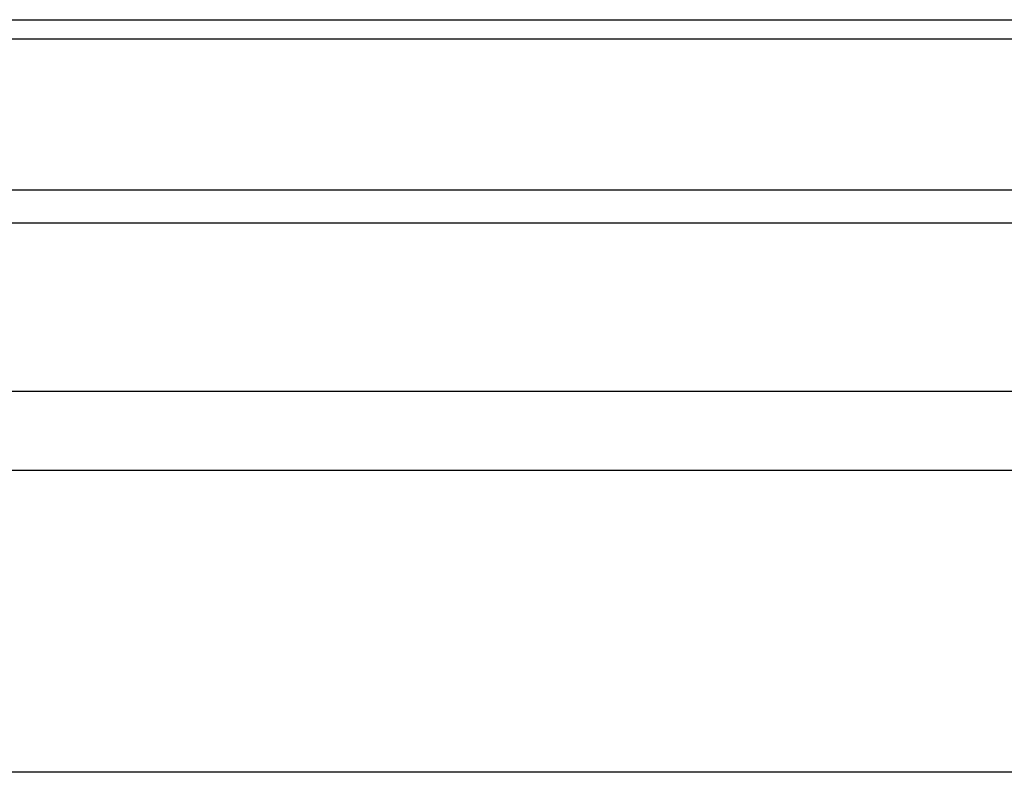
# Model space of a CAD drawing. Header units: inches. Extents: x 0 to 82.5, y 0 to 53.4.
# Tile 54 of 128: x 22.7 to 23.2, y 51 to 51.4. Entities that reach past the tile are written whole.
import ezdxf

# ---------------------------------------------------------------- set-up
doc = ezdxf.new("R2010")
doc.units = ezdxf.units.IN
doc.header["$LTSCALE"] = 4.538835
doc.header["$MEASUREMENT"] = 0
doc.layers.add('DOOR_ASSEMBLY', color=7, linetype='CONTINUOUS')

msp = doc.modelspace()

# ---------------------------------------------------------------- linework, layer by layer
at = {"layer": 'DOOR_ASSEMBLY', "color": 7, "linetype": 'Continuous'}
for p, q in [((22.34365, 51.3941), (23.81474, 51.3941)), ((22.3505, 51.3844), (23.80789, 51.3844)), ((22.59395, 51.30789), (23.56499, 51.30789)), ((22.59395, 51.29114), (23.56513, 51.29114)), ((23.56513, 51.20567), (22.59395, 51.20567))]:
    msp.add_line(p, q, dxfattribs=at)
at = {"layer": 'DOOR_ASSEMBLY', "color": 3, "linetype": 'Continuous'}
for p, q in [((37.73419, 51.16567), (21.92419, 51.16567)), ((37.68719, 51.01268), (21.97119, 51.01268))]:
    msp.add_line(p, q, dxfattribs=at)

doc.saveas('drawing.dxf')
